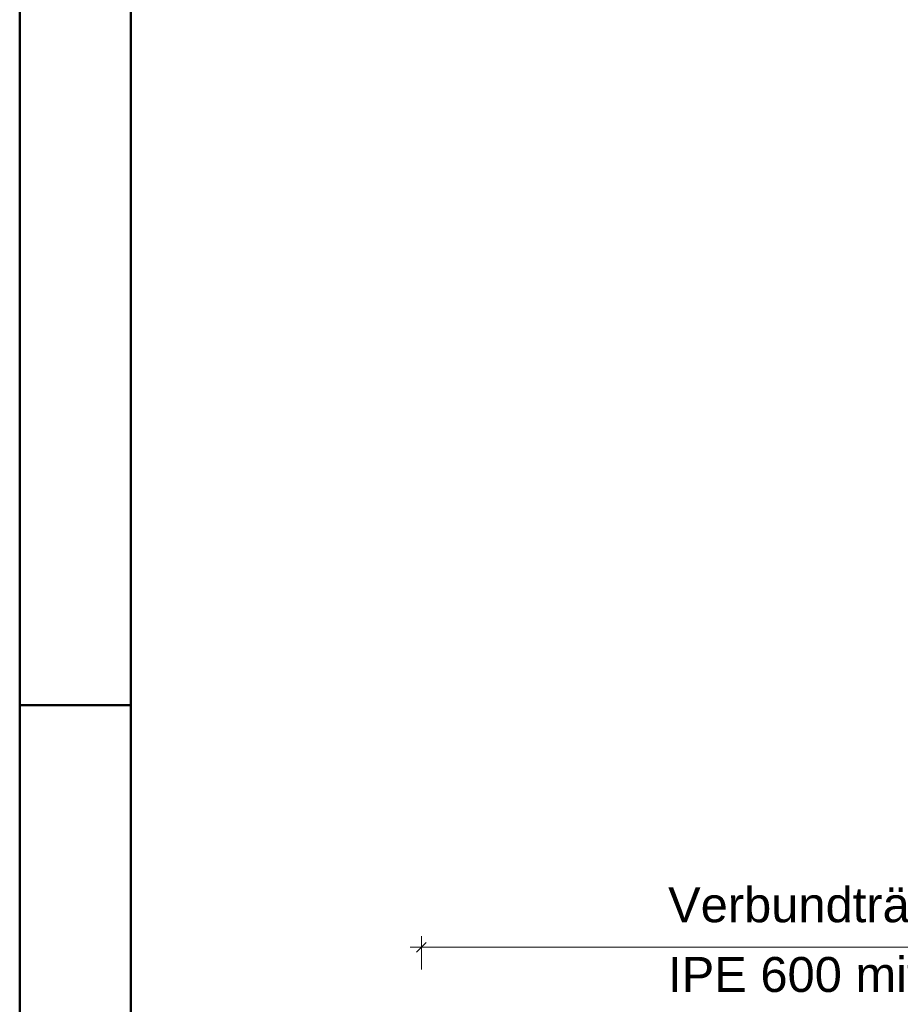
# Model space of a CAD drawing. Header units: millimetres. Extents: x -8.5 to 60.3, y 0 to 42.
# Tile 21 of 109: x 0 to 7.9, y 12.2 to 21. Entities that reach past the tile are written whole.
import ezdxf

# ---------------------------------------------------------------- set-up
doc = ezdxf.new("R2010")
doc.units = ezdxf.units.MM
doc.styles.add('Arial', font='arial.ttf')

msp = doc.modelspace()

# ---------------------------------------------------------------- linework, layer by layer
at = {"color": 4, "linetype": 'Continuous', "lineweight": 50}
for p, q in [((0, 42.05), (0, 0)), ((1, 41.8), (1, 0.25))]:
    msp.add_line(p, q, dxfattribs=at)
at = {"color": 4, "linetype": 'Continuous', "lineweight": 50, "ltscale": 2}
msp.add_line((0, 14.85), (1, 14.85), dxfattribs=at)
at = {"color": 2, "linetype": 'Continuous', "lineweight": 35, "ltscale": 0.5}
msp.add_line((3.662578, 12.711683), (3.574189, 12.623295), dxfattribs=at)
at = {"color": 6, "linetype": 'Continuous', "lineweight": 13, "ltscale": 0.5}
for p, q in [((3.618384, 12.767489), (3.618384, 12.467489)), ((3.518384, 12.667489), (14.158382, 12.667489))]:
    msp.add_line(p, q, dxfattribs=at)

# ---------------------------------------------------------------- texts
at = {"color": 1, "lineweight": 70, "style": 'Arial'}
for s, p in [('Verbundträger Pos. 112.2', (5.840872, 12.893072)), ('IPE 600 mit Auflagerträger HEM 180', (5.840872, 12.264678))]:
    msp.add_text(s, height=0.315, dxfattribs=at).set_placement(p)

doc.saveas('drawing.dxf')
